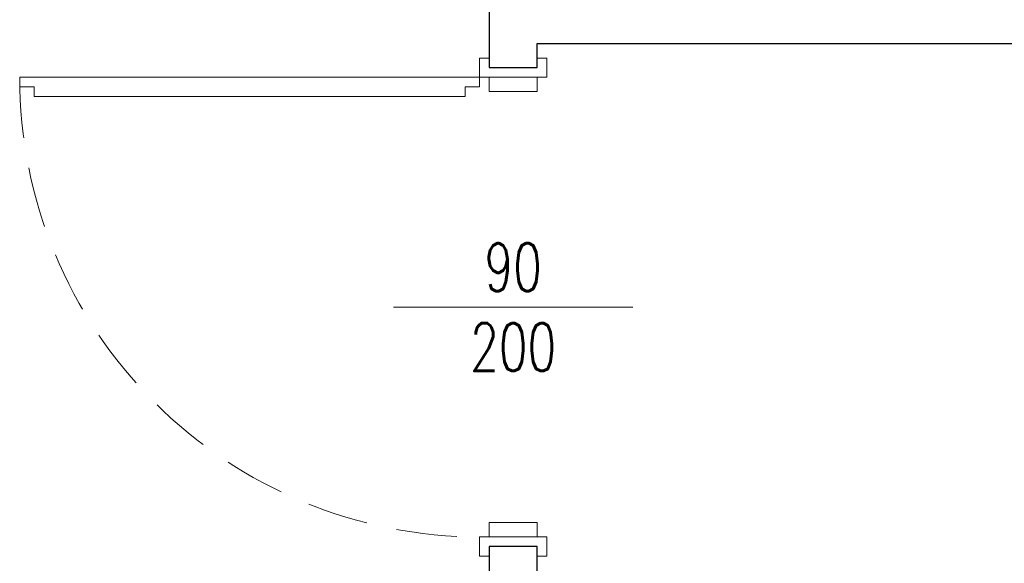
# Model space of a CAD drawing. Header units: millimetres. Extents: x 6161 to 8965, y -9035 to -5431.
# Tile 152 of 256: x 6411 to 6616, y -6452 to -6339. Entities that reach past the tile are written whole.
import ezdxf

# ---------------------------------------------------------------- set-up
doc = ezdxf.new("R2010")
doc.units = ezdxf.units.MM
doc.linetypes.add('DASHED', pattern=[19.05, 12.7, -6.35])
doc.layers.add('drzwi', color=30, linetype='Continuous', lineweight=20)
doc.layers.add('Ściany', color=7, linetype='Continuous')
doc.styles.add('JACEK_07', font='SIMPLEX.SHX', dxfattribs={"width": 0.7})

# ---------------------------------------------------------------- blocks, each defined once
blk = doc.blocks.new('*U479')
at = {"color": 7}
blk.add_lwpolyline([(50, 25), (50, -25)], dxfattribs=at)
for points in [[(-2, 5), (0, 5), (0, -5), (-2, -5), (-2, -7), (2, -7), (2, -5), (2, 7), (-2, 7), (-2, 5)], [(102, 5), (100, 5), (100, -5), (102, -5), (102, -7), (98, -7), (98, -5), (98, 7), (102, 7), (102, 5)], [(2, -5), (5, -5), (5, 5), (2, 5)], [(98, -5), (95, -5), (95, 5), (98, 5)]]:
    blk.add_lwpolyline(points)
blk.add_lwpolyline([(4, -7), (4, -10), (6, -10), (6, -100), (4, -100), (4, -103), (2, -103), (2, -7)], close=True)
at = {"linetype": 'DASHED'}
blk.add_arc((2, -7), 96, 270, 0, dxfattribs=at)
at = {"color": 7, "insert": (50, 0), "char_height": 10, "width": 10, "attachment_point": 5, "rotation": 90, "style": 'JACEK_07'}
blk.add_mtext('90\\P200', dxfattribs=at)

msp = doc.modelspace()

# ---------------------------------------------------------------- linework, layer by layer
at = {"layer": 'Ściany'}
for points in [[(6508.83, -6333.82), (6508.83, -6348.82), (6518.83, -6348.82), (6518.83, -6343.82), (7013.83, -6343.82), (7013.83, -6348.82), (7023.83, -6348.82), (7023.83, -6343.82), (7058.83, -6343.82), (7058.83, -5952.82)], [(7339.03, -6593.82), (7023.83, -6593.82), (7023.83, -6448.82), (7013.83, -6448.82), (7013.83, -6558.82), (6518.83, -6558.82), (6518.83, -6448.82), (6508.83, -6448.82), (6508.83, -6678.82)]]:
    msp.add_lwpolyline(points, dxfattribs=at)

# ---------------------------------------------------------------- block references
at = {"layer": 'drzwi', "rotation": 270}
msp.add_blockref('*U479', (6513.83, -6348.82), dxfattribs=at)

doc.saveas('drawing.dxf')
